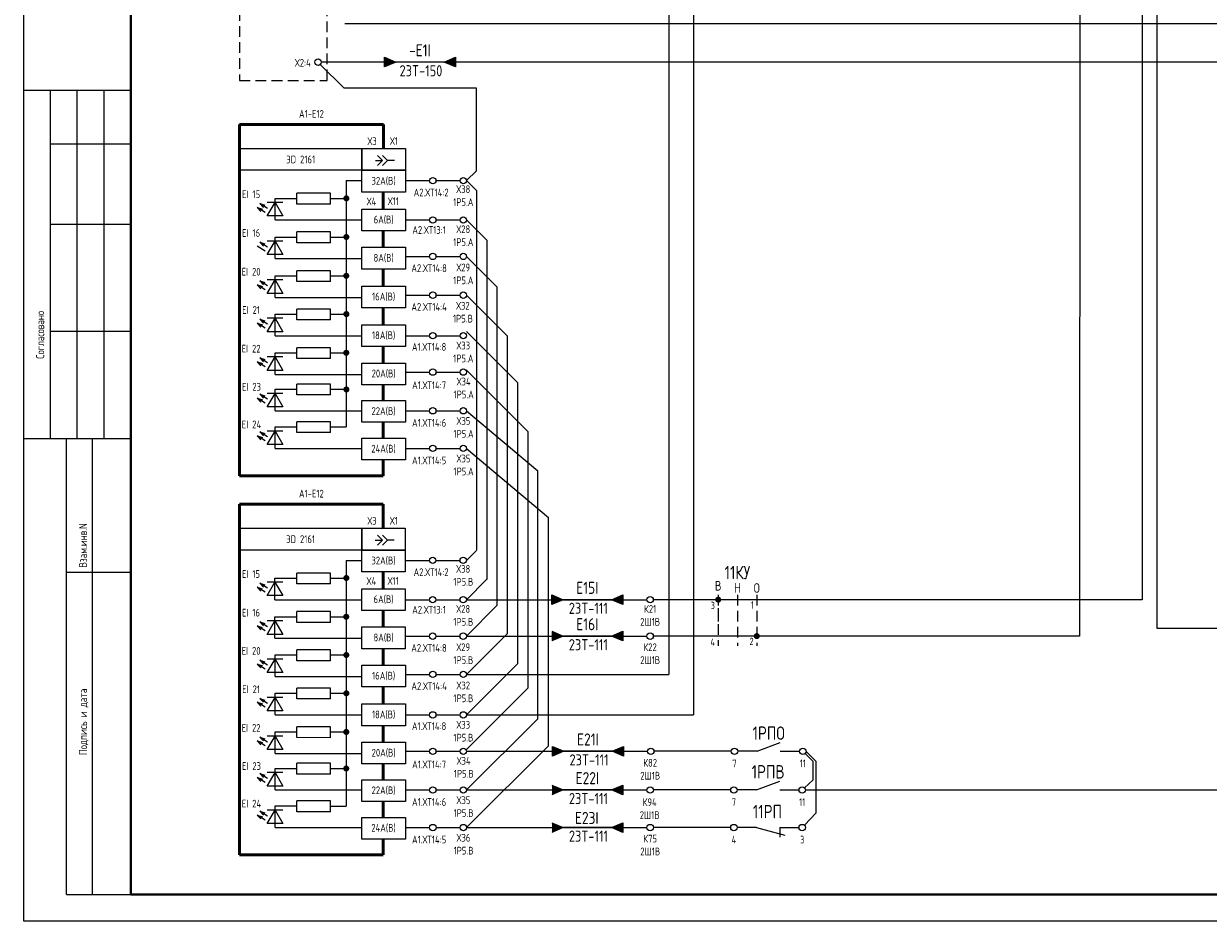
# Model space of a CAD drawing. Header units: millimetres. Extents: x 3972 to 7513, y 1417 to 2199.
# Tile 7 of 16: x 5708 to 5929, y 1779 to 1946. Entities that reach past the tile are written whole.
import ezdxf
from ezdxf.enums import TextEntityAlignment as Align

# ---------------------------------------------------------------- set-up
doc = ezdxf.new("R2010")
doc.units = ezdxf.units.MM
doc.linetypes.add('JIS_02_2.0', pattern=[3, 2, -1])
doc.styles.add('SIMPLEX', font='GOST.ttf', dxfattribs={"height": 5})

msp = doc.modelspace()

# ---------------------------------------------------------------- hatches: boundary and pattern name
h = msp.add_hatch(color=256)
h.dxf.hatch_style = 1
h.paths.add_polyline_path([(5775.18, 1938.12), (5777.29, 1939.02), (5775.18, 1939.92)])
h = msp.add_hatch(color=256)
h.dxf.hatch_style = 1
h.paths.add_polyline_path([(5788.43, 1939.92), (5786.31, 1939.02), (5788.43, 1938.12)])
h = msp.add_hatch(color=256)
h.dxf.hatch_style = 1
h.paths.add_polyline_path([(5806.43, 1837.73), (5808.55, 1838.63), (5806.43, 1839.53)])
h = msp.add_hatch(color=256)
h.dxf.hatch_style = 1
h.paths.add_polyline_path([(5819.69, 1839.53), (5817.57, 1838.63), (5819.69, 1837.73)])
h = msp.add_hatch(color=256)
h.dxf.hatch_style = 1
h.paths.add_polyline_path([(5806.43, 1830.92), (5808.55, 1831.82), (5806.43, 1832.73)])
h = msp.add_hatch(color=256)
h.dxf.hatch_style = 1
h.paths.add_polyline_path([(5819.69, 1832.73), (5817.57, 1831.82), (5819.69, 1830.92)])
h = msp.add_hatch(color=256)
h.dxf.hatch_style = 1
h.paths.add_polyline_path([(5806.56, 1809.41), (5808.67, 1810.31), (5806.56, 1811.21)])
h = msp.add_hatch(color=256)
h.dxf.hatch_style = 1
h.paths.add_polyline_path([(5819.81, 1811.21), (5817.7, 1810.31), (5819.81, 1809.41)])
h = msp.add_hatch(color=256)
h.dxf.hatch_style = 1
h.paths.add_polyline_path([(5806.45, 1802.18), (5808.56, 1803.09), (5806.45, 1803.99)])
h = msp.add_hatch(color=256)
h.dxf.hatch_style = 1
h.paths.add_polyline_path([(5819.7, 1803.99), (5817.59, 1803.09), (5819.7, 1802.18)])
h = msp.add_hatch(color=256)
h.dxf.hatch_style = 1
h.paths.add_polyline_path([(5806.45, 1795.16), (5808.56, 1796.07), (5806.45, 1796.97)])
h = msp.add_hatch(color=256)
h.dxf.hatch_style = 1
h.paths.add_polyline_path([(5819.7, 1796.97), (5817.59, 1796.07), (5819.7, 1795.16)])

# ---------------------------------------------------------------- linework, layer by layer
for p, q in [((5707.8, 1778.56), (5707.8, 2198.56)), ((5828.42, 2183.02), (5828.27, 1824.67)), ((5832.93, 2147.82), (5832.93, 1817.11)), ((5919.45, 2071.12), (5919.45, 1833.33)), ((5905.04, 2069), (5905.02, 1831.82)), ((5916.74, 2069.01), (5916.72, 1838.63)), ((6016.27, 1946.2), (5767.78, 1946.2)), ((5763.19, 1938.6), (5767.63, 1934.16)), ((5766.53, 1939.02), (5763.37, 1939.02)), ((6040.29, 1939.02), (5766.53, 1939.02)), ((5775.18, 1938.12), (5775.18, 1939.92)), ((5775.18, 1939.92), (5777.29, 1939.02)), ((5777.29, 1939.02), (5775.18, 1938.12)), ((5786.31, 1939.02), (5777.29, 1939.02)), ((5786.31, 1939.02), (5788.43, 1939.92)), ((5788.43, 1938.12), (5786.31, 1939.02)), ((5788.43, 1939.92), (5788.43, 1938.12)), ((5792.37, 1934.16), (5767.63, 1934.16)), ((5792.37, 1918.75), (5792.37, 1934.16)), ((5727.8, 1933.75), (5707.8, 1933.75)), ((5712.8, 1868.75), (5712.8, 1933.75)), ((5717.8, 1868.75), (5717.8, 1933.75)), ((5722.8, 1868.75), (5722.8, 1933.75)), ((5712.8, 1923.75), (5727.8, 1923.75)), ((5773.48, 1920.65), (5774.83, 1920.65)), ((5777.04, 1920.65), (5775.76, 1920.65)), ((5790.51, 1916.89), (5792.37, 1918.75)), ((5790.51, 1916.89), (5792.37, 1918.75)), ((5768.05, 1916.89), (5768.04, 1870.89)), ((5768.05, 1916.89), (5768.05, 1906.36)), ((5768.05, 1916.89), (5770.97, 1916.89)), ((5779.11, 1916.89), (5783.6, 1916.89)), ((5784.8, 1916.89), (5789.31, 1916.89)), ((5790.51, 1916.89), (5792.37, 1915.03)), ((5758.81, 1912.51), (5758.81, 1914.52)), ((5765.13, 1914.52), (5758.81, 1914.52)), ((5765.13, 1912.51), (5765.13, 1914.52)), ((5792.37, 1915.03), (5792.37, 1847.85)), ((5756.18, 1912.79), (5753.3, 1912.79)), ((5754.74, 1909.54), (5754.74, 1913.58)), ((5754.74, 1913.58), (5758.81, 1913.58)), ((5765.13, 1912.51), (5758.81, 1912.51)), ((5765.13, 1913.58), (5768.05, 1913.58)), ((5754.74, 1909.54), (5770.97, 1909.54)), ((5779.09, 1909.54), (5783.59, 1909.54)), ((5784.79, 1909.54), (5789.32, 1909.54)), ((5790.51, 1909.54), (5794.29, 1905.77)), ((5712.8, 1908.75), (5727.8, 1908.75)), ((5758.81, 1905.29), (5758.81, 1907.3)), ((5765.13, 1907.3), (5758.81, 1907.3)), ((5765.13, 1905.29), (5765.13, 1907.3)), ((5756.18, 1905.57), (5753.3, 1905.57)), ((5754.74, 1902.32), (5754.74, 1906.36)), ((5754.74, 1906.36), (5758.81, 1906.36)), ((5765.13, 1905.29), (5758.81, 1905.29)), ((5765.13, 1906.36), (5768.05, 1906.36)), ((5794.29, 1905.77), (5794.29, 1842.42)), ((5754.74, 1902.32), (5770.97, 1902.32)), ((5779.09, 1902.74), (5783.59, 1902.74)), ((5784.79, 1902.74), (5789.32, 1902.74)), ((5790.51, 1902.74), (5796.2, 1897.05)), ((5754.74, 1895.09), (5754.74, 1899.12)), ((5754.74, 1899.12), (5758.82, 1899.12)), ((5758.82, 1898.05), (5758.82, 1900.07)), ((5765.13, 1900.07), (5758.82, 1900.07)), ((5765.13, 1898.05), (5765.13, 1900.07)), ((5765.13, 1899.12), (5768.05, 1899.12)), ((5756.19, 1898.34), (5753.3, 1898.34)), ((5765.13, 1898.05), (5758.82, 1898.05)), ((5796.2, 1897.05), (5796.19, 1837.51)), ((5754.74, 1895.09), (5770.97, 1895.09)), ((5779.09, 1895.5), (5783.59, 1895.5)), ((5784.79, 1895.5), (5789.32, 1895.5)), ((5790.51, 1895.49), (5798.12, 1887.89)), ((5754.74, 1887.93), (5754.74, 1891.97)), ((5754.74, 1891.97), (5758.81, 1891.97)), ((5758.81, 1890.9), (5758.81, 1892.91)), ((5765.13, 1892.91), (5758.81, 1892.91)), ((5765.13, 1890.9), (5765.13, 1892.91)), ((5765.13, 1891.97), (5768.05, 1891.97)), ((5756.18, 1891.18), (5753.3, 1891.18)), ((5765.13, 1890.9), (5758.81, 1890.9)), ((5712.8, 1888.75), (5727.8, 1888.75)), ((5754.74, 1887.93), (5770.97, 1887.93)), ((5779.09, 1887.93), (5783.59, 1887.93)), ((5784.79, 1887.93), (5789.32, 1887.93)), ((5790.51, 1888.69), (5800.03, 1879.17)), ((5798.12, 1887.89), (5798.12, 1832.28)), ((5758.82, 1883.68), (5758.82, 1885.69)), ((5765.13, 1885.69), (5758.82, 1885.69)), ((5765.13, 1883.68), (5765.13, 1885.69)), ((5756.19, 1883.96), (5753.3, 1883.96)), ((5754.74, 1880.71), (5754.74, 1884.75)), ((5754.74, 1884.75), (5758.82, 1884.75)), ((5765.13, 1883.68), (5758.82, 1883.68)), ((5765.13, 1884.75), (5768.05, 1884.75)), ((5754.74, 1880.71), (5770.97, 1880.71)), ((5779.09, 1881.13), (5783.59, 1881.13)), ((5784.79, 1881.13), (5789.32, 1881.13)), ((5790.51, 1881.47), (5801.95, 1870.04)), ((5758.82, 1876.87), (5758.82, 1878.89)), ((5765.13, 1878.89), (5758.82, 1878.89)), ((5765.13, 1876.87), (5765.13, 1878.89)), ((5800.03, 1879.17), (5800.03, 1826.64)), ((5756.19, 1877.16), (5753.3, 1877.16)), ((5754.74, 1873.91), (5754.74, 1877.94)), ((5754.74, 1877.94), (5758.82, 1877.94)), ((5765.13, 1876.87), (5758.82, 1876.87)), ((5765.12, 1877.92), (5768.04, 1877.92)), ((5754.74, 1873.91), (5770.97, 1873.91)), ((5758.82, 1869.85), (5758.82, 1871.87)), ((5765.13, 1871.87), (5758.82, 1871.87)), ((5765.13, 1869.85), (5765.13, 1871.87)), ((5779.09, 1873.91), (5783.59, 1873.91)), ((5784.79, 1873.91), (5789.32, 1873.91)), ((5790.51, 1873.91), (5803.81, 1862.68)), ((5756.19, 1870.13), (5753.3, 1870.13)), ((5754.74, 1866.89), (5754.74, 1870.92)), ((5754.74, 1870.92), (5758.82, 1870.92)), ((5765.13, 1869.85), (5758.82, 1869.85)), ((5765.12, 1870.89), (5768.04, 1870.89)), ((5801.95, 1870.04), (5801.95, 1822.08)), ((5707.8, 1868.75), (5727.8, 1868.75)), ((5715.8, 1783.56), (5715.8, 1868.75)), ((5720.67, 1783.56), (5720.67, 1868.75)), ((5754.74, 1866.89), (5770.97, 1866.89)), ((5779.09, 1866.89), (5783.59, 1866.89)), ((5784.79, 1866.89), (5789.32, 1866.89)), ((5790.51, 1866.89), (5805.81, 1853.97)), ((5803.81, 1816.38), (5803.81, 1862.68)), ((5805.81, 1811.36), (5805.81, 1853.97)), ((5773.46, 1849.73), (5774.81, 1849.73)), ((5777.02, 1849.73), (5775.74, 1849.73)), ((5790.5, 1845.97), (5792.36, 1847.83)), ((5768.04, 1845.97), (5768.03, 1835.44)), ((5768.04, 1845.97), (5770.95, 1845.97)), ((5779.09, 1845.97), (5783.59, 1845.97)), ((5784.79, 1845.97), (5789.3, 1845.97)), ((5715.8, 1843.75), (5727.8, 1843.75)), ((5758.8, 1841.59), (5758.8, 1843.61)), ((5765.12, 1843.61), (5758.8, 1843.61)), ((5765.12, 1841.59), (5765.12, 1843.61)), ((5756.17, 1841.88), (5753.28, 1841.88)), ((5754.72, 1838.63), (5754.72, 1842.66)), ((5754.72, 1842.66), (5758.8, 1842.66)), ((5765.12, 1841.59), (5758.8, 1841.59)), ((5765.12, 1842.66), (5768.03, 1842.66)), ((5790.5, 1838.63), (5794.27, 1842.4)), ((5768.05, 1838.83), (5768.04, 1800.07)), ((5806.43, 1837.73), (5806.43, 1839.53)), ((5806.43, 1839.53), (5808.55, 1838.63)), ((5817.57, 1838.63), (5819.69, 1839.53)), ((5819.69, 1839.53), (5819.69, 1837.73)), ((5754.72, 1838.63), (5770.95, 1838.63)), ((5779.08, 1838.63), (5783.57, 1838.63)), ((5784.77, 1838.63), (5789.3, 1838.63)), ((5790.5, 1838.63), (5824.2, 1838.63)), ((5790.5, 1831.82), (5796.19, 1837.51)), ((5808.55, 1838.63), (5806.43, 1837.73)), ((5817.57, 1838.63), (5808.55, 1838.63)), ((5819.69, 1837.73), (5817.57, 1838.63)), ((5916.72, 1838.63), (5825.4, 1838.63)), ((5756.17, 1834.66), (5753.28, 1834.66)), ((5754.72, 1831.41), (5754.72, 1835.44)), ((5754.72, 1835.44), (5758.8, 1835.44)), ((5758.8, 1834.37), (5758.8, 1836.39)), ((5765.12, 1836.39), (5758.8, 1836.39)), ((5765.12, 1834.37), (5758.8, 1834.37)), ((5765.12, 1834.37), (5765.12, 1836.39)), ((5765.12, 1835.44), (5768.04, 1835.44)), ((5790.51, 1824.67), (5798.12, 1832.28)), ((5806.43, 1832.73), (5808.55, 1831.82)), ((5817.57, 1831.82), (5819.69, 1832.73)), ((5819.69, 1832.73), (5819.69, 1830.92)), ((5919.45, 1833.33), (5973.36, 1833.33)), ((5754.72, 1831.41), (5770.95, 1831.41)), ((5779.08, 1831.82), (5783.57, 1831.82)), ((5784.77, 1831.82), (5789.3, 1831.82)), ((5790.5, 1831.82), (5824.2, 1831.82)), ((5808.55, 1831.82), (5806.43, 1830.92)), ((5817.57, 1831.82), (5808.55, 1831.82)), ((5819.69, 1830.92), (5817.57, 1831.82)), ((5905.02, 1831.82), (5825.4, 1831.82)), ((5754.74, 1824.27), (5754.74, 1828.3)), ((5754.74, 1828.3), (5758.82, 1828.3)), ((5758.82, 1827.23), (5758.82, 1829.25)), ((5765.13, 1829.25), (5758.82, 1829.25)), ((5765.13, 1827.23), (5765.13, 1829.25)), ((5765.13, 1828.3), (5768.05, 1828.3)), ((5756.19, 1827.51), (5753.3, 1827.51)), ((5765.13, 1827.23), (5758.82, 1827.23)), ((5790.51, 1817.12), (5800.03, 1826.64)), ((5754.74, 1824.27), (5770.97, 1824.27)), ((5779.09, 1824.68), (5783.59, 1824.68)), ((5784.79, 1824.68), (5789.32, 1824.68)), ((5790.51, 1824.67), (5828.27, 1824.67)), ((5754.74, 1817.11), (5754.74, 1821.15)), ((5754.74, 1821.15), (5758.81, 1821.15)), ((5758.81, 1820.08), (5758.81, 1822.09)), ((5765.13, 1822.09), (5758.81, 1822.09)), ((5765.13, 1820.08), (5765.13, 1822.09)), ((5765.13, 1821.15), (5768.05, 1821.15)), ((5790.51, 1810.65), (5801.95, 1822.08)), ((5756.18, 1820.36), (5753.3, 1820.36)), ((5765.13, 1820.08), (5758.81, 1820.08)), ((5754.74, 1817.11), (5770.97, 1817.11)), ((5779.09, 1817.11), (5783.59, 1817.11)), ((5784.79, 1817.11), (5789.32, 1817.11)), ((5790.51, 1817.11), (5832.93, 1817.11)), ((5758.82, 1812.86), (5758.82, 1814.87)), ((5765.13, 1814.87), (5758.82, 1814.87)), ((5765.13, 1812.85), (5765.13, 1814.87)), ((5790.51, 1803.09), (5803.81, 1816.38)), ((5756.19, 1813.14), (5753.3, 1813.14)), ((5754.74, 1809.89), (5754.74, 1813.93)), ((5754.74, 1813.93), (5758.82, 1813.93)), ((5765.13, 1812.85), (5758.82, 1812.86)), ((5765.13, 1813.93), (5768.05, 1813.93)), ((5754.74, 1809.89), (5770.97, 1809.89)), ((5779.09, 1810.31), (5783.59, 1810.31)), ((5784.79, 1810.31), (5789.32, 1810.31)), ((5790.51, 1796.07), (5805.81, 1811.36)), ((5790.62, 1810.31), (5824.32, 1810.31)), ((5806.56, 1809.41), (5806.56, 1811.21)), ((5806.56, 1811.21), (5808.67, 1810.31)), ((5808.67, 1810.31), (5806.56, 1809.41)), ((5817.7, 1810.31), (5808.67, 1810.31)), ((5817.7, 1810.31), (5819.81, 1811.21)), ((5819.81, 1809.41), (5817.7, 1810.31)), ((5819.81, 1811.21), (5819.81, 1809.41)), ((5839.96, 1810.31), (5825.52, 1810.31)), ((5844.77, 1810.31), (5841.16, 1810.31)), ((5844.77, 1810.31), (5849.11, 1811.97)), ((5849.11, 1810.31), (5852.72, 1810.31)), ((5853.74, 1809.88), (5855.23, 1808.39)), ((5853.91, 1810.31), (5855.83, 1808.39)), ((5758.82, 1806.05), (5758.82, 1808.07)), ((5765.13, 1808.07), (5758.82, 1808.07)), ((5765.13, 1806.05), (5765.13, 1808.07)), ((5855.23, 1805), (5855.23, 1808.39)), ((5855.83, 1798.8), (5855.83, 1808.39)), ((5756.19, 1806.33), (5753.3, 1806.33)), ((5754.74, 1803.09), (5754.74, 1807.12)), ((5754.74, 1807.12), (5758.82, 1807.12)), ((5765.13, 1806.05), (5758.82, 1806.05)), ((5765.12, 1807.1), (5768.04, 1807.1)), ((5806.45, 1803.99), (5808.56, 1803.09)), ((5817.59, 1803.09), (5819.7, 1803.99)), ((5819.7, 1803.99), (5819.7, 1802.18)), ((5844.66, 1803.09), (5849, 1804.75)), ((5853.63, 1803.51), (5855.23, 1805)), ((5754.74, 1803.09), (5770.97, 1803.09)), ((5758.82, 1799.03), (5758.82, 1801.05)), ((5765.13, 1801.05), (5758.82, 1801.05)), ((5765.13, 1799.03), (5765.13, 1801.05)), ((5779.09, 1803.09), (5783.59, 1803.09)), ((5784.79, 1803.09), (5789.32, 1803.09)), ((5790.51, 1803.09), (5824.22, 1803.09)), ((5808.56, 1803.09), (5806.45, 1802.18)), ((5817.59, 1803.09), (5808.56, 1803.09)), ((5819.7, 1802.18), (5817.59, 1803.09)), ((5839.85, 1803.09), (5825.41, 1803.09)), ((5844.66, 1803.09), (5841.05, 1803.09)), ((5849, 1803.09), (5852.61, 1803.09)), ((5853.81, 1803.09), (5930.87, 1803.09)), ((5756.19, 1799.31), (5753.3, 1799.31)), ((5754.74, 1796.07), (5754.74, 1800.1)), ((5754.74, 1800.1), (5758.82, 1800.1)), ((5765.13, 1799.03), (5758.82, 1799.03)), ((5765.12, 1800.07), (5768.04, 1800.07)), ((5806.45, 1796.97), (5808.56, 1796.07)), ((5817.59, 1796.07), (5819.7, 1796.97)), ((5819.7, 1796.97), (5819.7, 1795.16)), ((5853.63, 1796.49), (5855.83, 1798.8)), ((5754.74, 1796.07), (5770.97, 1796.07)), ((5779.09, 1796.07), (5783.59, 1796.07)), ((5784.79, 1796.07), (5789.32, 1796.07)), ((5790.51, 1796.07), (5824.22, 1796.07)), ((5808.56, 1796.07), (5806.45, 1795.16)), ((5817.59, 1796.07), (5808.56, 1796.07)), ((5819.7, 1795.16), (5817.59, 1796.07)), ((5839.85, 1796.07), (5825.41, 1796.07)), ((5844.66, 1796.07), (5841.05, 1796.07)), ((5844.66, 1796.07), (5849.95, 1794.65)), ((5849, 1796.07), (5852.61, 1796.07)), ((5849, 1796.07), (5849, 1794.26)), ((5715.8, 1783.56), (5727.8, 1783.56)), ((6301.8, 1778.56), (5707.8, 1778.56))]:
    msp.add_line(p, q)
at = {"lineweight": 40}
for p, q in [((5727.8, 1783.56), (5727.8, 2193.56)), ((6296.8, 1783.56), (5727.8, 1783.56))]:
    msp.add_line(p, q, dxfattribs=at)
at = {"lineweight": 50}
for p, q in [((5748.11, 1927.39), (5748.11, 1861.77)), ((5774.98, 1927.39), (5748.11, 1927.39)), ((5774.98, 1922.88), (5774.98, 1927.39)), ((5774.96, 1911.58), (5774.96, 1914.76)), ((5774.96, 1904.44), (5774.96, 1907.52)), ((5774.96, 1897.21), (5774.96, 1900.29)), ((5774.96, 1889.97), (5774.96, 1893.15)), ((5774.96, 1882.83), (5774.96, 1885.91)), ((5774.96, 1875.81), (5774.96, 1878.77)), ((5774.96, 1868.79), (5774.96, 1871.75)), ((5774.96, 1861.77), (5774.96, 1864.73)), ((5774.96, 1861.77), (5748.11, 1861.77)), ((5748.09, 1856.48), (5748.11, 1790.95)), ((5774.96, 1856.48), (5748.09, 1856.48)), ((5774.96, 1851.97), (5774.96, 1856.48)), ((5774.95, 1840.67), (5774.95, 1843.84)), ((5774.95, 1833.53), (5774.95, 1836.61)), ((5774.96, 1826.39), (5774.96, 1829.47)), ((5774.96, 1819.15), (5774.96, 1822.33)), ((5774.96, 1812.01), (5774.96, 1815.09)), ((5774.96, 1804.99), (5774.96, 1807.95)), ((5774.96, 1797.97), (5774.96, 1800.93)), ((5774.96, 1790.95), (5774.96, 1793.91)), ((5774.96, 1790.95), (5748.11, 1790.95))]:
    msp.add_line(p, q, dxfattribs=at)
at = {"linetype": 'Continuous'}
for p, q in [((5752.89, 1910.96), (5751.43, 1911.89)), ((5751.43, 1911.89), (5752.11, 1911.15)), ((5751.43, 1911.89), (5752.39, 1911.58)), ((5753.36, 1911.69), (5751.9, 1912.62)), ((5751.9, 1912.62), (5752.58, 1911.89)), ((5751.9, 1912.62), (5752.85, 1912.32)), ((5753.36, 1904.47), (5751.9, 1905.4)), ((5751.9, 1905.4), (5752.58, 1904.67)), ((5751.9, 1905.4), (5752.85, 1905.09)), ((5752.89, 1903.74), (5751.43, 1904.67)), ((5752.89, 1896.5), (5751.43, 1897.43)), ((5751.43, 1897.43), (5752.11, 1896.7)), ((5751.43, 1897.43), (5752.39, 1897.13)), ((5753.36, 1897.24), (5751.9, 1898.17)), ((5751.9, 1898.17), (5752.58, 1897.43)), ((5751.9, 1898.17), (5752.85, 1897.86)), ((5752.89, 1889.35), (5751.43, 1890.28)), ((5751.43, 1890.28), (5752.11, 1889.54)), ((5751.43, 1890.28), (5752.39, 1889.97)), ((5753.36, 1890.08), (5751.9, 1891.01)), ((5751.9, 1891.01), (5752.58, 1890.28)), ((5751.9, 1891.01), (5752.85, 1890.71)), ((5752.89, 1882.13), (5751.43, 1883.06)), ((5751.43, 1883.06), (5752.11, 1882.32)), ((5751.43, 1883.06), (5752.39, 1882.75)), ((5753.36, 1882.86), (5751.9, 1883.79)), ((5751.9, 1883.79), (5752.58, 1883.06)), ((5751.9, 1883.79), (5752.85, 1883.49)), ((5752.89, 1875.32), (5751.43, 1876.25)), ((5751.43, 1876.25), (5752.11, 1875.52)), ((5751.43, 1876.25), (5752.39, 1875.95)), ((5753.36, 1876.06), (5751.9, 1876.99)), ((5751.9, 1876.99), (5752.58, 1876.25)), ((5751.9, 1876.99), (5752.85, 1876.68)), ((5753.36, 1869.03), (5751.9, 1869.97)), ((5751.9, 1869.97), (5752.58, 1869.23)), ((5751.9, 1869.97), (5752.85, 1869.66)), ((5752.89, 1868.3), (5751.43, 1869.23)), ((5751.43, 1869.23), (5752.11, 1868.5)), ((5751.43, 1869.23), (5752.39, 1868.92)), ((5752.88, 1840.04), (5751.42, 1840.97)), ((5751.42, 1840.97), (5752.1, 1840.24)), ((5751.42, 1840.97), (5752.37, 1840.67)), ((5753.34, 1840.78), (5751.88, 1841.71)), ((5751.88, 1841.71), (5752.56, 1840.97)), ((5751.88, 1841.71), (5752.84, 1841.4)), ((5753.35, 1833.56), (5751.88, 1834.49)), ((5751.88, 1834.49), (5752.57, 1833.75)), ((5751.88, 1834.49), (5752.84, 1834.18)), ((5752.88, 1832.82), (5751.42, 1833.75)), ((5751.42, 1833.75), (5752.1, 1833.02)), ((5751.42, 1833.75), (5752.37, 1833.45)), ((5752.89, 1825.68), (5751.43, 1826.61)), ((5751.43, 1826.61), (5752.11, 1825.88)), ((5751.43, 1826.61), (5752.39, 1826.31)), ((5753.36, 1826.42), (5751.9, 1827.35)), ((5751.9, 1827.35), (5752.58, 1826.61)), ((5751.9, 1827.35), (5752.85, 1827.04)), ((5752.89, 1818.53), (5751.43, 1819.46)), ((5751.43, 1819.46), (5752.11, 1818.72)), ((5751.43, 1819.46), (5752.39, 1819.15)), ((5753.36, 1819.26), (5751.9, 1820.19)), ((5751.9, 1820.19), (5752.58, 1819.46)), ((5751.9, 1820.19), (5752.85, 1819.88)), ((5752.89, 1811.31), (5751.43, 1812.24)), ((5751.43, 1812.24), (5752.11, 1811.5)), ((5751.43, 1812.24), (5752.39, 1811.93)), ((5753.36, 1812.04), (5751.9, 1812.97)), ((5751.9, 1812.97), (5752.58, 1812.24)), ((5751.9, 1812.97), (5752.85, 1812.66)), ((5753.36, 1805.24), (5751.9, 1806.17)), ((5751.9, 1806.17), (5752.58, 1805.43)), ((5751.9, 1806.17), (5752.85, 1805.86)), ((5752.89, 1804.5), (5751.43, 1805.43)), ((5751.43, 1805.43), (5752.11, 1804.7)), ((5751.43, 1805.43), (5752.39, 1805.12)), ((5753.36, 1798.21), (5751.9, 1799.15)), ((5751.9, 1799.15), (5752.58, 1798.41)), ((5751.9, 1799.15), (5752.85, 1798.84)), ((5752.89, 1797.48), (5751.43, 1798.41)), ((5751.43, 1798.41), (5752.11, 1797.68)), ((5751.43, 1798.41), (5752.39, 1798.1))]:
    msp.add_line(p, q, dxfattribs=at)
at = {"linetype": 'JIS_02_2.0'}
for p, q in [((5837.5, 1839.55), (5837.5, 1832.56)), ((5841.11, 1839.55), (5841.11, 1830)), ((5841.11, 1839.55), (5841.11, 1835.03)), ((5844.72, 1839.55), (5844.72, 1830)), ((5844.72, 1839.55), (5844.72, 1835.03)), ((5837.5, 1837.07), (5837.5, 1830))]:
    msp.add_line(p, q, dxfattribs=at)
at = {"color": 32, "linetype": 'JIS_02_2.0', "true_color": 0xcd6928}
msp.add_lwpolyline([(5764.46, 2080.74), (5748.11, 2080.74), (5748.11, 1935.62), (5764.46, 1935.62)], close=True, dxfattribs=at)
for points in [[(5770.97, 1918.82), (5748.11, 1918.82), (5748.11, 1922.88), (5770.97, 1922.88)], [(5779.09, 1918.82), (5770.97, 1918.82), (5770.97, 1922.88), (5779.09, 1922.88)], [(5779.09, 1914.76), (5770.97, 1914.76), (5770.97, 1918.82), (5779.09, 1918.82)], [(5756.18, 1910.29), (5753.3, 1910.29), (5754.74, 1912.79)], [(5779.09, 1907.52), (5770.97, 1907.52), (5770.97, 1911.58), (5779.09, 1911.58)], [(5756.18, 1903.07), (5753.3, 1903.07), (5754.74, 1905.57)], [(5779.09, 1900.38), (5770.97, 1900.38), (5770.97, 1904.44), (5779.09, 1904.44)], [(5756.19, 1895.83), (5753.3, 1895.83), (5754.74, 1898.34)], [(5779.09, 1893.15), (5770.97, 1893.15), (5770.97, 1897.21), (5779.09, 1897.21)], [(5756.18, 1888.68), (5753.3, 1888.68), (5754.74, 1891.18)], [(5779.09, 1885.91), (5770.97, 1885.91), (5770.97, 1889.97), (5779.09, 1889.97)], [(5756.19, 1881.46), (5753.3, 1881.46), (5754.74, 1883.96)], [(5779.09, 1878.77), (5770.97, 1878.77), (5770.97, 1882.83), (5779.09, 1882.83)], [(5756.19, 1874.65), (5753.3, 1874.65), (5754.74, 1877.16)], [(5779.09, 1871.75), (5770.97, 1871.75), (5770.97, 1875.81), (5779.09, 1875.81)], [(5756.19, 1867.63), (5753.3, 1867.63), (5754.74, 1870.13)], [(5779.09, 1864.73), (5770.97, 1864.73), (5770.97, 1868.79), (5779.09, 1868.79)], [(5770.95, 1847.9), (5748.09, 1847.9), (5748.09, 1851.96), (5770.95, 1851.96)], [(5779.08, 1847.9), (5770.95, 1847.9), (5770.95, 1851.97), (5779.08, 1851.97)], [(5779.08, 1843.84), (5770.95, 1843.84), (5770.95, 1847.9), (5779.08, 1847.9)], [(5756.17, 1839.38), (5753.28, 1839.38), (5754.72, 1841.88)], [(5779.08, 1836.61), (5770.95, 1836.61), (5770.95, 1840.67), (5779.08, 1840.67)], [(5756.17, 1832.15), (5753.28, 1832.15), (5754.72, 1834.66)], [(5779.08, 1829.47), (5770.95, 1829.47), (5770.95, 1833.53), (5779.08, 1833.53)], [(5756.19, 1825.01), (5753.3, 1825.01), (5754.74, 1827.51)], [(5779.09, 1822.33), (5770.97, 1822.33), (5770.97, 1826.39), (5779.09, 1826.39)], [(5756.18, 1817.86), (5753.3, 1817.86), (5754.74, 1820.36)], [(5779.09, 1815.09), (5770.97, 1815.09), (5770.97, 1819.15), (5779.09, 1819.15)], [(5756.19, 1810.64), (5753.3, 1810.64), (5754.74, 1813.14)], [(5779.09, 1807.95), (5770.97, 1807.95), (5770.97, 1812.01), (5779.09, 1812.01)], [(5756.19, 1803.83), (5753.3, 1803.83), (5754.74, 1806.33)], [(5779.09, 1800.93), (5770.97, 1800.93), (5770.97, 1804.99), (5779.09, 1804.99)], [(5756.19, 1796.81), (5753.3, 1796.81), (5754.74, 1799.31)], [(5779.09, 1793.91), (5770.97, 1793.91), (5770.97, 1797.97), (5779.09, 1797.97)]]:
    msp.add_lwpolyline(points, close=True)
for points in [[(5773.89, 1921.58), (5774.83, 1920.65), (5773.89, 1919.72)], [(5774.83, 1921.58), (5775.76, 1920.65), (5774.83, 1919.72)], [(5773.88, 1850.67), (5774.81, 1849.73), (5773.88, 1848.8)], [(5774.81, 1850.67), (5775.74, 1849.73), (5774.81, 1848.8)]]:
    msp.add_lwpolyline(points)
at = {"const_width": 0.451}
for points in [[(5768.41, 1913.58, -1), (5767.73, 1913.58, -1)], [(5768.39, 1906.36, -1), (5767.72, 1906.36, -1)], [(5768.39, 1899.12, -1), (5767.72, 1899.12, -1)], [(5768.41, 1891.97, -1), (5767.73, 1891.97, -1)], [(5768.39, 1884.74, -1), (5767.71, 1884.74, -1)], [(5768.41, 1877.89, -1), (5767.73, 1877.89, -1)], [(5768.4, 1842.67, -1), (5767.72, 1842.67, -1)], [(5837.18, 1838.63, 1), (5837.85, 1838.63, 1)], [(5768.38, 1835.44, -1), (5767.7, 1835.44, -1)], [(5844.38, 1831.82, 1), (5845.06, 1831.82, 1)], [(5768.39, 1828.3, -1), (5767.72, 1828.3, -1)], [(5768.41, 1821.14, -1), (5767.73, 1821.14, -1)], [(5768.39, 1813.92, -1), (5767.71, 1813.92, -1)], [(5768.38, 1807.1, -1), (5767.7, 1807.1, -1)]]:
    msp.add_lwpolyline(points, format="xyb", close=True, dxfattribs=at)
for centre in [(5762.77, 1939.02), (5784.2, 1916.89), (5789.91, 1916.89), (5784.2, 1909.54), (5789.91, 1909.54), (5784.2, 1902.74), (5789.91, 1902.74), (5784.2, 1895.5), (5789.91, 1895.5), (5784.2, 1887.93), (5789.91, 1887.93), (5784.2, 1881.13), (5789.91, 1881.13), (5784.2, 1873.91), (5789.91, 1873.91), (5784.2, 1866.89), (5789.91, 1866.89), (5784.19, 1845.97), (5789.9, 1845.97), (5784.19, 1838.63), (5789.9, 1838.63), (5824.8, 1838.63), (5784.19, 1831.82), (5789.9, 1831.82), (5824.8, 1831.82), (5784.2, 1824.68), (5789.91, 1824.68), (5784.2, 1817.11), (5789.91, 1817.11), (5784.2, 1810.31), (5789.91, 1810.31), (5824.92, 1810.31), (5840.56, 1810.31), (5853.32, 1810.31), (5784.2, 1803.09), (5789.91, 1803.09), (5824.81, 1803.09), (5840.45, 1803.09), (5853.21, 1803.09), (5784.21, 1796.07), (5789.92, 1796.07), (5824.81, 1796.07), (5840.45, 1796.07), (5853.21, 1796.07)]:
    msp.add_circle(centre, 0.599)

# ---------------------------------------------------------------- texts
at = {"color": 4, "style": 'SIMPLEX'}
for s, p in [('23T-150', (5782, 1936.37)), ('23T-111', (5813.26, 1835.98)), ('23T-111', (5813.26, 1829.18)), ('23T-111', (5813.39, 1807.66)), ('23T-111', (5813.28, 1800.44)), ('23T-111', (5813.28, 1793.42))]:
    msp.add_text(s, height=2.079, dxfattribs=at).set_placement(p, align=Align.CENTER)
at = {"linetype": 'Continuous', "style": 'SIMPLEX'}
for s, p in [('Согласовано', (5711.63, 1883.62)), ('Взам.инв.N', (5719.63, 1844.62)), ('Подпись и дата', (5719.63, 1809.62))]:
    msp.add_text(s, height=1.5, rotation=90, dxfattribs=at).set_placement(p)
at = {"lineweight": 50, "char_height": 2.256, "width": 9.025, "attachment_point": 5, "style": 'SIMPLEX'}
for s, insert in [('-E1I', (5781.8, 1941.23)), ('E15I', (5813.06, 1840.84)), ('E16I', (5813.06, 1834.04)), ('E21I', (5813.18, 1812.52)), ('E22I', (5813.08, 1805.3)), ('E23I', (5812.97, 1797.86))]:
    msp.add_mtext(s, dxfattribs=dict(at, insert=insert))
at = {"color": 7, "attachment_point": 5, "style": 'SIMPLEX'}
for s, insert, char_height, width in [('Х2:4', (5759.94, 1938.91), 1.444, 3.5971), ('Х3', (5772.88, 1924.26), 1.444, 3.162), ('Х1', (5776.96, 1924.29), 1.444, 4.6615), ('Х38\\P1Р5.А', (5789.91, 1914.08), 1.444, 3.5971), ('Х4', (5772.76, 1913.01), 1.444, 3.162), ('Х11', (5776.84, 1913.04), 1.444, 4.6615), ('Х28\\P1Р5.А', (5789.91, 1906.61), 1.444, 3.5971), ('Х29\\P1Р5.А', (5789.91, 1899.47), 1.444, 3.5971), ('Х32\\P1Р5.В', (5789.83, 1892.32), 1.444, 3.5971), ('Х33\\P1Р5.А', (5789.91, 1884.88), 1.444, 3.5971), ('Х34\\P1Р5.А', (5789.98, 1878.15), 1.444, 3.5971), ('Х35\\P1Р5.А', (5789.95, 1870.8), 1.444, 3.5971), ('Х35\\P1Р5.А', (5789.95, 1863.78), 1.444, 3.5971), ('Х3', (5772.86, 1853.35), 1.444, 3.162), ('Х1', (5776.94, 1853.37), 1.444, 4.6615), ('Х38\\P1Р5.В', (5789.9, 1843.17), 1.444, 3.5971), ('Х4', (5772.74, 1842.1), 1.444, 3.162), ('Х11', (5776.82, 1842.13), 1.444, 4.6615), ('Х28\\P1Р5.В', (5789.9, 1835.69), 1.444, 3.5971), ('К21\\P2Ш1В', (5824.8, 1835.69), 1.444, 3.5971), ('Х29\\P1Р5.В', (5789.9, 1828.55), 1.444, 3.5971), ('К22\\P2Ш1В', (5824.8, 1828.55), 1.444, 3.5971), ('Х32\\P1Р5.В', (5789.91, 1821.41), 1.444, 3.5971), ('Х33\\P1Р5.В', (5789.91, 1814.06), 1.444, 3.5971), ('Х34\\P1Р5.В', (5789.98, 1807.33), 1.444, 3.5971), ('К82\\P2Ш1В', (5824.81, 1806.96), 1.444, 3.5971), ('7', (5840.56, 1808.05), 1.44, 2.0728), ('11', (5853.32, 1808.05), 1.444, 2.0728), ('Х35\\P1Р5.В', (5789.95, 1799.98), 1.444, 3.5971), ('К94\\P2Ш1В', (5824.71, 1799.6), 1.444, 3.5971), ('7', (5840.45, 1800.83), 1.44, 2.0728), ('11', (5853.21, 1800.83), 1.444, 2.0728), ('Х36\\P1Р5.В', (5789.95, 1792.96), 1.444, 3.5971), ('К75\\P2Ш1В', (5824.81, 1792.8), 1.444, 3.5971), ('4', (5840.45, 1793.81), 1.44, 2.0728), ('3', (5853.21, 1793.81), 1.44, 2.0728)]:
    msp.add_mtext(s, dxfattribs=dict(at, insert=insert, char_height=char_height, width=width))
at = {"style": 'SIMPLEX'}
for s, insert, char_height, width, attachment_point in [('A1-E12', (5761.54, 1929.34), 1.444, 26.8715, 5), ('ЭD 2161', (5759.54, 1920.85), 1.444, 22.8608, 5), ('32A(B)', (5775.03, 1916.79), 1.444, 8.1225, 5), ('EI 15', (5750.27, 1914.34), 1.444, 8.1225, 5), (' А2.ХТ14:2', (5783.53, 1914.67), 1.444, 8.1225, 5), ('6А(В)', (5775.03, 1909.55), 1.444, 8.1225, 5), ('EI 16', (5750.27, 1907.11), 1.444, 8.1225, 5), ('А2.ХТ13:1', (5783.52, 1907.67), 1.444, 8.1225, 5), ('8А(В)', (5775.03, 1902.41), 1.444, 8.1225, 5), ('EI 20', (5750.27, 1899.88), 1.444, 8.1225, 5), ('А2.ХТ14:8', (5783.52, 1900.54), 1.444, 8.1225, 5), ('16А(В)', (5775.03, 1895.18), 1.444, 8.1225, 5), ('А2.ХТ14:4', (5783.52, 1893.3), 1.444, 8.1225, 5), ('EI 21', (5750.27, 1892.73), 1.444, 8.1225, 5), ('18А(В)', (5775.03, 1887.94), 1.444, 8.1225, 5), ('EI 22', (5750.27, 1885.51), 1.444, 8.1225, 5), ('А1.ХТ14:8', (5783.52, 1885.83), 1.444, 8.1225, 5), ('20А(В)', (5775.03, 1880.8), 1.444, 8.1225, 5), ('EI 23', (5750.34, 1878.38), 1.444, 8.1225, 5), ('А1.ХТ14:7', (5783.52, 1878.68), 1.444, 8.1225, 5), ('22А(В)', (5775.01, 1873.78), 1.444, 8.1225, 5), ('EI 24', (5750.34, 1871.36), 1.444, 8.1225, 5), ('А1.ХТ14:6', (5783.52, 1871.66), 1.444, 8.1225, 5), ('24А(В)', (5775.01, 1866.76), 1.444, 8.1225, 5), ('А1.ХТ14:5', (5783.52, 1864.64), 1.444, 8.1225, 5), ('A1-E12', (5761.53, 1858.43), 1.444, 26.8715, 5), ('ЭD 2161', (5759.52, 1849.93), 1.444, 22.8608, 5), ('32A(B)', (5775.01, 1845.87), 1.444, 8.1225, 5), ('11КУ', (5841.11, 1843.69), 2.5, 4.6948, 5), ('EI 15', (5750.25, 1843.42), 1.444, 8.1225, 5), (' А2.ХТ14:2', (5783.52, 1843.76), 1.444, 8.1225, 5), ('В', (5837.5, 1841.22), 1.8, 2.3482, 5), ('Н', (5841.11, 1840.84), 1.8, 2.6705, 5), ('О', (5844.72, 1840.81), 1.8, 2.6705, 5), ('6А(В)', (5775.01, 1838.64), 1.444, 8.1225, 5), ('EI 16', (5750.25, 1836.2), 1.444, 8.1225, 5), ('А2.ХТ13:1', (5783.5, 1836.75), 1.444, 8.1225, 5), ('3', (5836.91, 1837.55), 1.35, 0.9279, 6), ('1', (5844.17, 1837.63), 1.35, 0.6259, 6), ('8А(В)', (5775.02, 1831.5), 1.444, 8.1225, 5), ('EI 20', (5750.27, 1829.06), 1.444, 8.1225, 5), ('А2.ХТ14:8', (5783.5, 1829.62), 1.444, 8.1225, 5), ('4', (5836.91, 1830.69), 1.35, 0.9279, 6), ('2', (5844.13, 1830.84), 1.35, 0.7772, 6), ('16А(В)', (5775.03, 1824.36), 1.444, 8.1225, 5), ('А2.ХТ14:4', (5783.52, 1822.48), 1.444, 8.1225, 5), ('EI 21', (5750.27, 1821.9), 1.444, 8.1225, 5), ('18А(В)', (5775.03, 1817.12), 1.444, 8.1225, 5), ('EI 22', (5750.27, 1814.68), 1.444, 8.1225, 5), ('А1.ХТ14:8', (5783.52, 1815.01), 1.444, 8.1225, 5), ('1РПО', (5846.94, 1813.7), 2.5, 4.3392, 5), ('20А(В)', (5775.03, 1809.98), 1.444, 8.1225, 5), ('EI 23', (5750.34, 1807.56), 1.444, 8.1225, 5), ('А1.ХТ14:7', (5783.52, 1807.86), 1.444, 8.1225, 5), ('1РПВ', (5846.83, 1806.48), 2.5, 4.3392, 5), ('22А(В)', (5775.01, 1802.96), 1.444, 8.1225, 5), ('EI 24', (5750.34, 1800.54), 1.444, 8.1225, 5), ('А1.ХТ14:6', (5783.52, 1800.84), 1.444, 8.1225, 5), ('11РП', (5846.72, 1799.05), 2.5, 4.3392, 5), ('24А(В)', (5775.01, 1795.94), 1.444, 8.1225, 5), ('А1.ХТ14:5', (5783.52, 1793.82), 1.444, 8.1225, 5)]:
    msp.add_mtext(s, dxfattribs=dict(at, insert=insert, char_height=char_height, width=width, attachment_point=attachment_point))

doc.saveas('drawing.dxf')
